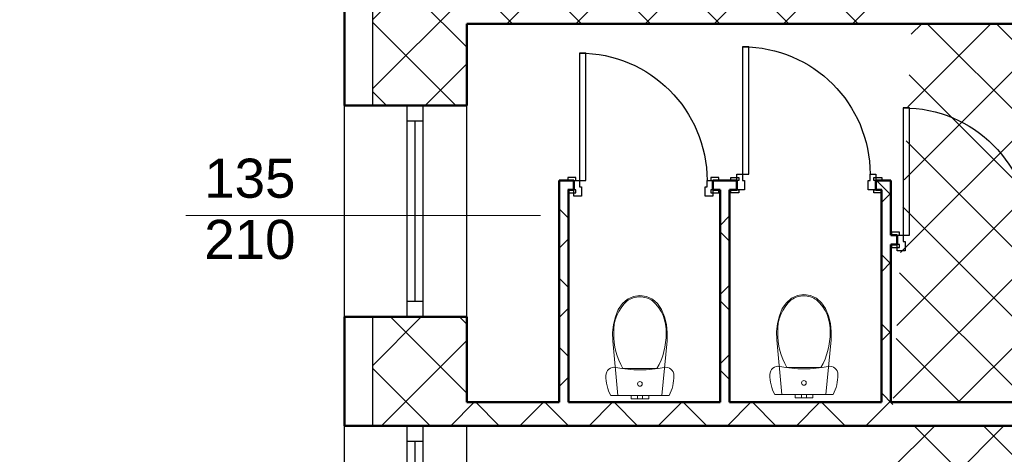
# Model space of a CAD drawing. Header units: millimetres. Extents: x -29624 to 9939, y -6894 to 6495.
# Tile 19 of 243: x -27355 to -26726, y 3612 to 3890. Entities that reach past the tile are written whole.
import ezdxf

# ---------------------------------------------------------------- set-up
doc = ezdxf.new("R2010")
doc.units = ezdxf.units.MM
doc.header["$MEASUREMENT"] = 0
for name, color, linetype in [('2D - Ogólne', 7, 'Continuous'), ('Drzwi Archicad', 7, 'Continuous'), ('Konstrukcja - Ściany zew', 7, 'Continuous'), ('Okna Archicada', 7, 'Continuous'), ('Opisy - Teksty', 7, 'Continuous')]:
    doc.layers.add(name, color=color, linetype=linetype)
for name, color, linetype, lineweight in [('A_sanitarka', 140, 'Continuous', 13), ('A_wymiary', 253, 'Continuous', 9), ('A_ściany istniejące hatch', 82, 'Continuous', 9)]:
    doc.layers.add(name, color=color, linetype=linetype, lineweight=lineweight)
doc.styles.get("Standard").update_dxf_attribs({"font": 'arial.ttf'})
doc.styles.add('STYL_AUTOMATYCZNY_1', font='arial.ttf')
doc.dimstyles.new('1do100', dxfattribs={"dimtxt": 20, "dimasz": 15, "dimexe": 15, "dimexo": 0.625, "dimgap": 6, "dimtad": 1, "dimtxsty": 'Standard', "dimblk": 'ARCHTICK', "dimcen": 2.5, "dimadec": 0, "dimazin": 0, "dimtfac": 1, "dimtmove": 0, "dimatfit": 3, "dimldrblk": 'OBLIQUE', "dimfxl": 15, "dimfxlon": 1, "dimarcsym": 0})

# ---------------------------------------------------------------- blocks, each defined once
blk = doc.blocks.new('Okno 27_2')
at = {"layer": 'Okna Archicada', "color": 7, "linetype": 'Continuous', "lineweight": 25}
for p, q in [((-675, 400), (675, 400)), ((-675, 0), (-575.0000000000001, 0)), ((-575.0000000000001, 0), (-575.0000000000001, -100)), ((-575.0000000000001, 0), (575.0000000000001, 0)), ((575.0000000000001, -100), (575.0000000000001, 0)), ((575.0000000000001, 0), (675, 0)), ((-575.0000000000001, -50), (575.0000000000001, -50)), ((-575.0000000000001, -100), (-675, -100)), ((575.0000000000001, -100), (-575.0000000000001, -100)), ((675, -100), (575.0000000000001, -100)), ((-675, -380), (675, -380))]:
    blk.add_line(p, q, dxfattribs=at)
at = {"layer": 'Okna Archicada', "color": 7, "linetype": 'Continuous', "lineweight": 50}
for p, q in [((-675, 400), (-675, 0)), ((675, 400), (675, 0)), ((-675, 0), (-675, -100)), ((-675, 0), (-675, -100)), ((675, 0), (675, -100)), ((675, 0), (675, -100)), ((-675, -100), (-675, -380)), ((675, -100), (675, -380))]:
    blk.add_line(p, q, dxfattribs=at)
blk = doc.blocks.new('Ściana_11_1', base_point=(-17472.26123587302, 24720))
at = {"layer": 'Konstrukcja - Ściany zew', "color": 7, "linetype": 'Continuous', "lineweight": 50}
for p, q in [((-18252.26123587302, 5148.019153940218), (-17852.26123587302, 5148.019153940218)), ((-17852.26123587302, 5148.019153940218), (-17752.26123587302, 5148.019153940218)), ((-17752.26123587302, 5148.019153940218), (-17472.26123587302, 5148.019153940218)), ((-18252.26123587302, 3798.019153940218), (-17852.26123587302, 3798.019153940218)), ((-17852.26123587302, 3798.019153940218), (-17752.26123587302, 3798.019153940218)), ((-17752.26123587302, 3798.019153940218), (-17472.26123587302, 3798.019153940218)), ((-18252.26123587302, 3102.197384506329), (-17852.26123587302, 3102.197384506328)), ((-17852.26123587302, 3102.197384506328), (-17752.26123587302, 3102.197384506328)), ((-17752.26123587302, 3102.197384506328), (-17472.26123587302, 3102.197384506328))]:
    blk.add_line(p, q, dxfattribs=at)
at = {"layer": 'Konstrukcja - Ściany zew', "color": 7, "linetype": 'Continuous', "lineweight": 50, "flags": 128}
for points in [[(-18252.26123587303, 6798.01915394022), (-18252.26123587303, 5148.019153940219)], [(-17472.26123587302, 5148.019153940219), (-17472.26123587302, 5670.000000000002)], [(-18252.26123587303, 3798.019153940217), (-18252.26123587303, 3102.197384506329)], [(-17472.26123587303, 3252.197384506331), (-17472.26123587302, 3798.019153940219)]]:
    blk.add_lwpolyline(points, dxfattribs=at)
at = {"layer": 'Okna Archicada', "color": 21, "linetype": 'Continuous', "lineweight": 13, "true_color": 0xff9955, "zscale": 1000, "rotation": 89.99999999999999}
for p in [(-17852.26123587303, 4473.019153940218), (-17852.26123587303, 2427.197384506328)]:
    blk.add_blockref('Okno 27_2', p, dxfattribs=at)
blk = doc.blocks.new('Ściana_25_1', base_point=(-11072.26123587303, 3102.197384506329))
at = {"layer": 'Konstrukcja - Ściany zew', "color": 7, "linetype": 'Continuous', "lineweight": 50, "flags": 128}
for points in [[(-16882.26123587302, 3252.197384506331), (-17472.26123587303, 3252.197384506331)], [(-15852.26123587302, 3252.197384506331), (-16822.26123587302, 3252.197384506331)], [(-14822.26123587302, 3252.19738450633), (-15792.26123587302, 3252.197384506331)], [(-13082.26123587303, 3252.19738450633), (-14762.26123587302, 3252.19738450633)], [(-11552.26123587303, 3252.197384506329), (-13022.26123587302, 3252.19738450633)], [(-17472.26123587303, 3102.197384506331), (-13082.26123587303, 3102.19738450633)], [(-13022.26123587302, 3102.19738450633), (-11552.26123587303, 3102.197384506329)]]:
    blk.add_lwpolyline(points, dxfattribs=at)
blk = doc.blocks.new('Ściana_26_1', base_point=(-11072.26123587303, 5669.999999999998))
at = {"layer": 'Konstrukcja - Ściany zew', "color": 7, "linetype": 'Continuous', "lineweight": 50, "flags": 128}
for points in [[(-11552.26123587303, 6099.999999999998), (-17472.26123587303, 6100)], [(-17472.26123587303, 5670), (-11552.26123587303, 5669.999999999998)]]:
    blk.add_lwpolyline(points, dxfattribs=at)
blk = doc.blocks.new('Ściana_114_1', base_point=(-16882.26123587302, 4609.174191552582))
at = {"layer": 'Konstrukcja - Ściany zew', "color": 7, "linetype": 'Continuous', "lineweight": 50, "flags": 128}
for points in [[(-16882.26123587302, 4669.174191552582), (-16822.26123587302, 4669.174191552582)], [(-16882.26123587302, 4669.174191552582), (-16882.26123587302, 3252.197384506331)], [(-16822.26123587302, 3252.197384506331), (-16822.26123587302, 4609.174191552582)]]:
    blk.add_lwpolyline(points, dxfattribs=at)
blk = doc.blocks.new('Ściana_115_1', base_point=(-14822.26123587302, 4669.174191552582))
at = {"layer": 'Konstrukcja - Ściany zew', "color": 7, "linetype": 'Continuous', "lineweight": 50, "flags": 128}
for points in [[(-14762.26123587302, 4669.174191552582), (-14822.26123587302, 4669.174191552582)], [(-14762.26123587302, 4319.174191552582), (-14762.26123587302, 4669.174191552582)], [(-14822.26123587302, 4609.174191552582), (-14822.26123587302, 3252.19738450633)], [(-14762.26123587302, 3252.19738450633), (-14762.26123587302, 4259.174191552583)]]:
    blk.add_lwpolyline(points, dxfattribs=at)
blk = doc.blocks.new('Drzwi metalowe 27_22')
at = {"layer": 'Drzwi Archicad', "color": 7, "linetype": 'Continuous', "lineweight": 25}
for p, q in [((366.9999999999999, 0), (366.9999999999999, 814)), ((366.9999999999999, 814), (406.9999999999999, 814)), ((406.9999999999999, 814), (406.9999999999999, 0)), ((-482, 0), (-482, 19)), ((-482, 19), (-432, 19)), ((-432, 0), (-482, 0)), ((-407, 0), (-445, 0)), ((-445, 0), (-445, -100)), ((-432, 19), (-432, 0)), ((-407, -40), (-407, 0)), ((406.9999999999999, 0), (366.9999999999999, 0)), ((445, 0), (407, 0)), ((407, 0), (407, -40)), ((432, 19), (482, 19)), ((432, 0), (432, 19)), ((482, 0), (432, 0)), ((445, -100), (445, 0)), ((482, 19), (482, 0)), ((-482, -79), (-482, -60)), ((-482, -60), (-432, -60)), ((-432, -60), (-432, -79)), ((-395, -40), (-407, -40)), ((-395, -100), (-395, -40)), ((407, -40), (395, -40)), ((395, -40), (395, -100)), ((432, -60), (482, -60)), ((432, -79), (432, -60)), ((482, -60), (482, -79)), ((-432, -79), (-482, -79)), ((-445, -100), (-395, -100)), ((395, -100), (445, -100)), ((482, -79), (432, -79))]:
    blk.add_line(p, q, dxfattribs=at)
at = {"layer": 'Drzwi Archicad', "color": 7, "linetype": 'Continuous', "lineweight": 50}
for p, q in [((-445, 0), (-482, 0)), ((-445, 0), (-482, 0)), ((-445, 0), (-445, -60)), ((-445, 0), (-445, -60)), ((445, 0), (445, -60)), ((445, 0), (445, -60)), ((445, 0), (482, 0)), ((445, 0), (482, 0)), ((-445, -60), (-482, -60)), ((-445, -60), (-482, -60)), ((445, -60), (482, -60)), ((445, -60), (482, -60))]:
    blk.add_line(p, q, dxfattribs=at)
at = {"layer": 'Drzwi Archicad', "color": 7, "linetype": 'Continuous', "lineweight": 25}
blk.add_arc((406.9999999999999, 0), 814, 90, 180, dxfattribs=at)
blk = doc.blocks.new('Ściana_116_1', base_point=(-13082.26123587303, 4319.174191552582))
at = {"layer": 'Konstrukcja - Ściany zew', "color": 7, "linetype": 'Continuous', "lineweight": 50}
for p, q in [((-14720.54434790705, 4319.174191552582), (-14757.54434790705, 4319.174191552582)), ((-14720.54434790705, 4319.174191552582), (-14720.54434790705, 4259.174191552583)), ((-13830.54434790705, 4319.174191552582), (-13793.54434790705, 4319.174191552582)), ((-13830.54434790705, 4319.174191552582), (-13830.54434790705, 4259.174191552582)), ((-14720.54434790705, 4259.174191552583), (-14757.54434790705, 4259.174191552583)), ((-13830.54434790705, 4259.174191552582), (-13793.54434790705, 4259.174191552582))]:
    blk.add_line(p, q, dxfattribs=at)
at = {"layer": 'Konstrukcja - Ściany zew', "color": 7, "linetype": 'Continuous', "lineweight": 50, "flags": 128}
for points in [[(-14720.54435939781, 4319.174191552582), (-14762.26123587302, 4319.174191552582)], [(-13082.26123587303, 4319.174191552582), (-13830.54434688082, 4319.174191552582)], [(-14762.26123587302, 4259.174191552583), (-14720.54434509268, 4259.174191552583)], [(-13830.54433794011, 4259.174191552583), (-13082.26123587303, 4259.174191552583)]]:
    blk.add_lwpolyline(points, dxfattribs=at)
at = {"layer": 'Drzwi Archicad', "color": 21, "linetype": 'Continuous', "lineweight": 13, "true_color": 0xff9955, "xscale": -1, "zscale": 1000}
blk.add_blockref('Drzwi metalowe 27_22', (-14275.54434790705, 4319.174191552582), dxfattribs=at)
blk = doc.blocks.new('Ściana_117_1', base_point=(-15852.26123587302, 4609.174191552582))
at = {"layer": 'Konstrukcja - Ściany zew', "color": 7, "linetype": 'Continuous', "lineweight": 50, "flags": 128}
for points in [[(-15852.26123587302, 4609.174191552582), (-15852.26123587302, 3252.197384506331)], [(-15792.26123587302, 3252.197384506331), (-15792.26123587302, 4609.174191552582)]]:
    blk.add_lwpolyline(points, dxfattribs=at)
blk = doc.blocks.new('Drzwi metalowe 27_23')
at = {"layer": 'Drzwi Archicad', "color": 7, "linetype": 'Continuous', "lineweight": 25}
for p, q in [((366.9999999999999, 0), (366.9999999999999, 814)), ((366.9999999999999, 814), (406.9999999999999, 814)), ((406.9999999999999, 814), (406.9999999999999, 0)), ((-407, 0), (-445, 0)), ((-445, 0), (-445, -100)), ((-407, -40), (-407, 0)), ((406.9999999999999, 0), (366.9999999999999, 0)), ((445, 0), (407, 0)), ((407, 0), (407, -40)), ((445, -100), (445, 0)), ((-432, -21), (-482, -21)), ((-482, -21), (-482, -40.00000000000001)), ((-482, -40.00000000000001), (-432, -40.00000000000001)), ((-432, -40.00000000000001), (-432, -21)), ((-395, -40), (-407, -40)), ((-395, -100), (-395, -40)), ((407, -40), (395, -40)), ((395, -40), (395, -100)), ((482, -21), (432, -21)), ((432, -21), (432, -40.00000000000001)), ((432, -40.00000000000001), (482, -40.00000000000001)), ((482, -40.00000000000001), (482, -21)), ((-432, -100), (-482, -100)), ((-482, -100), (-482, -119)), ((-482, -119), (-432, -119)), ((-445, -100), (-395, -100)), ((-432, -119), (-432, -100)), ((395, -100), (445, -100)), ((482, -100), (432, -100)), ((432, -100), (432, -119)), ((432, -119), (482, -119)), ((482, -119), (482, -100))]:
    blk.add_line(p, q, dxfattribs=at)
at = {"layer": 'Drzwi Archicad', "color": 7, "linetype": 'Continuous', "lineweight": 50}
for p, q in [((-445, -40.00000000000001), (-482, -40.00000000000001)), ((-445, -40.00000000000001), (-482, -40.00000000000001)), ((-445, -100), (-445, -40.00000000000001)), ((-445, -100), (-445, -40.00000000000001)), ((445, -100), (445, -40.00000000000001)), ((445, -100), (445, -40.00000000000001)), ((445, -40.00000000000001), (482, -40.00000000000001)), ((445, -40.00000000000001), (482, -40.00000000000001)), ((-445, -100), (-482, -100)), ((-445, -100), (-482, -100)), ((445, -100), (482, -100)), ((445, -100), (482, -100))]:
    blk.add_line(p, q, dxfattribs=at)
at = {"layer": 'Drzwi Archicad', "color": 7, "linetype": 'Continuous', "lineweight": 25}
blk.add_arc((406.9999999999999, 0), 814, 90, 180, dxfattribs=at)
blk = doc.blocks.new('Ściana_118_1', base_point=(-16882.26123587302, 4609.174191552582))
at = {"layer": 'Konstrukcja - Ściany zew', "color": 7, "linetype": 'Continuous', "lineweight": 50}
for p, q in [((-16788.62343271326, 4669.174191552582), (-16825.62343271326, 4669.174191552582)), ((-16788.62343271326, 4669.174191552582), (-16788.62343271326, 4609.174191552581)), ((-15898.62343271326, 4669.174191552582), (-15861.62343271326, 4669.174191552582)), ((-15898.62343271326, 4669.174191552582), (-15898.62343271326, 4609.174191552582)), ((-15746.80915690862, 4669.174191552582), (-15783.80915690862, 4669.174191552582)), ((-15746.80915690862, 4609.174191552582), (-15746.80915690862, 4669.174191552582)), ((-14856.80915690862, 4669.174191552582), (-14819.80915690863, 4669.174191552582)), ((-14856.80915690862, 4609.174191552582), (-14856.80915690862, 4669.174191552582)), ((-16788.62343271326, 4609.174191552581), (-16825.62343271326, 4609.174191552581)), ((-15898.62343271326, 4609.174191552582), (-15861.62343271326, 4609.174191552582)), ((-15746.80915690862, 4609.174191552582), (-15783.80915690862, 4609.174191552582)), ((-14856.80915690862, 4609.174191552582), (-14819.80915690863, 4609.174191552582))]:
    blk.add_line(p, q, dxfattribs=at)
at = {"layer": 'Konstrukcja - Ściany zew', "color": 7, "linetype": 'Continuous', "lineweight": 50, "flags": 128}
for points in [[(-16788.62342950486, 4669.174191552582), (-16822.26123587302, 4669.174191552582)], [(-15746.80914434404, 4669.174191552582), (-15898.62342235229, 4669.174191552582)], [(-14822.26123587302, 4669.174191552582), (-14856.8091678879, 4669.174191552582)], [(-16822.26123587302, 4609.174191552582), (-16788.62344172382, 4609.174191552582)], [(-15898.62344172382, 4609.174191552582), (-15852.26123587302, 4609.174191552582)], [(-15792.26123587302, 4609.174191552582), (-15746.8091640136, 4609.174191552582)], [(-14856.8091640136, 4609.174191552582), (-14822.26123587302, 4609.174191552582)]]:
    blk.add_lwpolyline(points, dxfattribs=at)
at = {"layer": 'Drzwi Archicad', "color": 21, "linetype": 'Continuous', "lineweight": 13, "true_color": 0xff9955, "xscale": -1, "zscale": 1000}
for name, p in [('Drzwi metalowe 27_22', (-16343.62343271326, 4669.174191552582)), ('Drzwi metalowe 27_23', (-15301.80915690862, 4709.174191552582))]:
    blk.add_blockref(name, p, dxfattribs=at)
blk = doc.blocks.new('_ArchTick')
at = {"color": 0, "linetype": 'ByBlock', "const_width": 0.15}
blk.add_lwpolyline([(-0.5, -0.5), (0.5, 0.5)], dxfattribs=at)
blk = doc.blocks.new('*D1294')
at = {"layer": 'A_wymiary', "color": 0, "lineweight": -2, "transparency": 16777216}
for p, q in [((-27531.48218655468, 5870.323442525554), (-27561.48218655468, 5870.323442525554)), ((-27546.48218655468, 5870.323442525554), (-27546.48218655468, 2502.323442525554)), ((-27531.48218655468, 2502.323442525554), (-27561.48218655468, 2502.323442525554))]:
    blk.add_line(p, q, dxfattribs=at)
at = {"layer": 'Defpoints', "color": 0, "transparency": 16777216}
for p in [(-27147.05965633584, 5870.323442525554), (-27546.48218655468, 2502.323442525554), (-27087.05965633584, 2502.323442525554)]:
    blk.add_point(p, dxfattribs=at)
at = {"layer": 'A_wymiary', "color": 0, "lineweight": -2, "transparency": 16777216, "xscale": 15, "yscale": 15, "zscale": 15}
for p, rotation in [((-27546.48218655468, 5870.323442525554), 90), ((-27546.48218655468, 2502.323442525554), 270)]:
    blk.add_blockref('_ArchTick', p, dxfattribs=dict(at, rotation=rotation))
at = {"layer": 'A_wymiary', "color": 0, "transparency": 16777216, "insert": (-27562.70046759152, 4186.312638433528), "char_height": 20, "attachment_point": 5, "rotation": 90}
blk.add_mtext('{\\fArial|b0|i0|c238|p34;3368}', dxfattribs=at)
blk = doc.blocks.new('_Oblique')
at = {"color": 0, "linetype": 'ByBlock', "lineweight": -2}
blk.add_line((-0.5, -0.5), (0.5, 0.5), dxfattribs=at)
blk = doc.blocks.new('WC 27')
for p, q in [((-57.00000000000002, 19.99999999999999), (-40.30508652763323, 19.99999999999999)), ((-57.00000000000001, -1.396097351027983e-14), (-57.00000000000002, 19.99999999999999)), ((-40.30508652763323, 19.99999999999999), (-16, 19.99999999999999)), ((-16.00000000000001, 20), (-11.31370849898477, 20)), ((-16, -3.918869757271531e-15), (-16.00000000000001, 20)), ((-11.31370849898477, 20), (-5.204170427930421e-15, 20)), ((-5.204170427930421e-15, 20), (11.31370849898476, 20)), ((0, -9.797174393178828e-16), (11.31370849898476, 2.078294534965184e-15)), ((11.31370849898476, 20), (16, 20)), ((11.31370849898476, 2.078294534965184e-15), (16, 3.918869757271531e-15)), ((16, 3.918869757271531e-15), (16, 20)), ((16, 20), (40.30508652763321, 20.00000000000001)), ((16, 8.344386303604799e-16), (40.30508652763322, 7.403924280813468e-15)), ((40.30508652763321, 20.00000000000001), (57.00000000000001, 20.00000000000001)), ((40.30508652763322, 7.403924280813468e-15), (57.00000000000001, 1.396097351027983e-14)), ((57.00000000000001, 1.396097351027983e-14), (57.00000000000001, 20.00000000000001)), ((-57.00000000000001, -1.396097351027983e-14), (-40.30508652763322, -1.233987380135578e-14)), ((-40.30508652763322, -1.233987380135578e-14), (-16, -7.003300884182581e-15)), ((-16, -3.918869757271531e-15), (-11.31370849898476, -3.463824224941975e-15)), ((-11.31370849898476, -3.463824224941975e-15), (0, -9.797174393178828e-16)), ((0, -173.043128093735), (-108.9414490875, -173.043128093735)), ((108.94192722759, -173.0439845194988), (0, -173.043128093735))]:
    blk.add_line(p, q)
at = {"flags": 128}
for points in [[(-186.7682631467, 0), (-193.8693581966, -15.0746413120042), (-200.0738475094, -30.5397014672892), (-205.3603698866, -46.34193640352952), (-209.7107245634, -62.42694121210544), (-213.1099338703, -78.73933744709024), (-215.5462948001, -95.22296378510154), (-217.0114192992, -111.8210693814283), (-217.5002631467, -128.4765092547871), (-216.2173727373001, -140.0108815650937), (-212.4322594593, -150.9820926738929), (-206.3296959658, -160.8545761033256), (-198.2075826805, -169.1464004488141), (-188.4624056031, -175.4527951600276), (-177.5698815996, -179.4659096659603), (-166.0617359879, -180.989841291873), (-154.4997460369, -179.9501983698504), (-116.2154201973, -173.1684674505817), (-77.63938685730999, -168.3121815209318), (-38.86847430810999, -165.3935301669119), (0, -164.4198393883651), (38.86847430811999, -165.3935301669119), (77.63938685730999, -168.3121815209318), (116.2154201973, -173.1684674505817), (154.4997460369, -179.9501983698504), (166.0617359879, -180.989841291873), (177.5698815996, -179.4659096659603), (188.4624056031, -175.4527951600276), (198.2075826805, -169.1464004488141), (206.3296959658, -160.8545761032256), (212.4322594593, -150.9820926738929), (216.2173727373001, -140.0108815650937), (217.5002631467, -128.4765092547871), (217.0114192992, -111.8210693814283), (215.5462948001, -95.22296378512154), (213.1099338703, -78.73933744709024), (209.7107245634, -62.42694121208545), (205.3603698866, -46.34193640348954), (200.0738475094, -30.53970146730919), (193.8693581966, -15.0746413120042), (186.7682631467, 0)], [(-169.4236422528, -453.4253930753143), (-157.0185212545, -503.1720699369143), (-137.9976229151, -550.1101050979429), (-112.3998459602, -587.3056767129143), (-79.35704269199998, -615.8237892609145), (-41.04853310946, -633.7835462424), (0, -640.0005631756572), (41.04853310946, -633.7835462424), (79.35704269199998, -615.8237892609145), (112.3998459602, -587.3056767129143), (137.9976229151, -550.1101050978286), (157.0185212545, -503.1720699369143), (169.4236422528, -453.4253930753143), (174.911377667, -402.0795756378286), (173.3483030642, -350.3829989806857), (140.9747959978, 0), (-140.9747959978, 0), (-173.3483030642, -350.3829989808), (-174.911377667, -402.0795756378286)]]:
    blk.add_lwpolyline(points, close=True, dxfattribs=at)
blk.add_ellipse((0, -74.97928748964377), major_axis=(15.00000000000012, 0), ratio=0.9997238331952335)
for centre, major_axis, ratio, start_param, end_param in [((258.0954531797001, -387.9368792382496), (2.605531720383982e-14, 425.5156216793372), 0.999376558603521, 1.04139159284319, 1.594412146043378), ((-258.0954531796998, -387.9368792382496), (2.605531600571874e-14, 425.515602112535), 0.999376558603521, 4.688770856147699, 5.241791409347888), ((89.46048916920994, -412.3034721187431), (1.574013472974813e-14, 257.0559077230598), 0.999376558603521, 1.515065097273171, 2.415653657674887), ((-89.46048916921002, -412.3034721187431), (1.574012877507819e-14, 257.0558104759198), 0.999376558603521, 3.867527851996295, 4.76811641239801), ((0.8128152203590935, -492.7552085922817), (8.48730025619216e-15, 138.6081319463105), 0.9993765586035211, 2.509088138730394, 3.135731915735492), ((-0.8118348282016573, -492.7582364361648), (8.487114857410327e-15, 138.6051041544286), 0.9993765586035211, 3.147453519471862, 3.774097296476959)]:
    blk.add_ellipse(centre, major_axis=major_axis, ratio=ratio, start_param=start_param, end_param=end_param)

msp = doc.modelspace()

# ---------------------------------------------------------------- hatches: boundary and pattern name
at = {"layer": 'A_ściany istniejące hatch'}
h = msp.add_hatch(dxfattribs=at)
h.set_pattern_fill('NET', color=256, scale=250, angle=45)
h.set_pattern_definition([(45, (7385.571392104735, 0), (-22.09708691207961, 22.09708691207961), []), (135, (7385.571392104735, 0), (-22.09708691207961, -22.09708691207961), [])])
h.paths.add_polyline_path([(-24601.05965633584, 5156.323444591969), (-24559.05965633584, 5156.323441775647), (-24559.05965633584, 4894.323442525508), (-24349.05965633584, 4894.323442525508), (-24349.05965633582, 4852.323442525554), (-24601.05965633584, 4852.323442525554)], flags=16)
h.paths.add_polyline_path([(-24007.05800551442, 4880.323442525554), (-24007.05800551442, 4820.323442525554), (-24127.05965633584, 4820.323442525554), (-24127.05965633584, 4660.323442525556), (-24187.05965633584, 4660.323442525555), (-24187.05965633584, 4852.323442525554), (-24229.05965633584, 4852.323442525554), (-24229.05965633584, 4894.323442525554), (-24225.05965633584, 4894.323442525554), (-24225.05965633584, 5553.323442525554), (-24559.05965633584, 5553.323442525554), (-24559.05965633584, 5507.323442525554), (-24601.05965633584, 5507.323442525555), (-24601.05965633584, 5597.323442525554), (-24143.05965633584, 5597.323442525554), (-24143.05965931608, 5553.323442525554), (-24181.05965633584, 5553.323442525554), (-24181.05965633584, 4880.323442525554)], flags=17)
h.paths.add_polyline_path([(-23403.05965633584, 4880.323442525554), (-23261.05965633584, 4880.323442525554), (-23261.05965633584, 4942.323442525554), (-23217.05965633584, 4942.323442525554), (-23217.05965633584, 4657.323445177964), (-23277.05965633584, 4657.323445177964), (-23277.05965633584, 4820.323442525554), (-23403.05965633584, 4820.323442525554)], flags=17)
h.paths.add_polyline_path([(-23360.05965633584, 4000.323442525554), (-23277.05965633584, 4000.323442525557), (-23277.05965633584, 4115.323445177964), (-23217.05965633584, 4115.323445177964), (-23217.05965633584, 3942.323442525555), (-23277.05965633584, 3942.323442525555), (-23277.05965633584, 3975.323442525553), (-23360.05965633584, 3975.323442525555)], flags=17)
h.paths.add_polyline_path([(-23717.05965633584, 4570.323442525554), (-23687.05965633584, 4570.323442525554), (-23687.05965633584, 4540.323442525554), (-23717.05965633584, 4540.323442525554)], flags=17)
h.paths.add_polyline_path([(-23717.05965633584, 4276.323442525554), (-23687.05965633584, 4276.323442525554), (-23687.05965633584, 4306.323442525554), (-23717.05965633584, 4306.323442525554)], flags=17)
h.paths.add_polyline_path([(-24205.05965633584, 2730.323442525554), (-24145.05965633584, 2730.323442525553), (-24145.05965633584, 2570.323442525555), (-23907.05965633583, 2570.323442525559), (-23907.05965633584, 2750.323442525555), (-23847.05965633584, 2750.323442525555), (-23847.05965633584, 2570.323442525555), (-23277.05965633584, 2570.323442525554), (-23277.05965633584, 2720.323442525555), (-23217.05965633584, 2720.323442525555), (-23217.05965633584, 2510.323442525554), (-24205.05965633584, 2510.323442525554)])
h.paths.add_polyline_path([(-26687.05965227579, 5880.323442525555), (-26474.05965633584, 5880.32344487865), (-26474.05966137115, 5974.357659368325), (-26449.05965901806, 5974.35765319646), (-26449.05965901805, 5855.323442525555), (-26687.05965227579, 5855.323442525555)], flags=17)
h.paths.add_polyline_path([(-26054.05965633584, 5854.668952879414), (-26019.05965633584, 5854.668952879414), (-26019.05965633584, 5974.35765319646), (-26054.05965633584, 5974.35765319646)], flags=17)
h.paths.add_polyline_path([(-25764.05965630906, 4030.323442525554), (-25694.05966801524, 4030.323442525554), (-25694.05966801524, 3970.323442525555), (-25764.05965630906, 3970.323442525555)], flags=17)
h.paths.add_polyline_path([(-25354.05965630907, 4030.323442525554), (-25284.05965630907, 4030.323442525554), (-25284.05965630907, 3970.323442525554), (-25354.05965630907, 3970.323442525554)], flags=17)
h.paths.add_polyline_path([(-24913.05965630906, 4030.323442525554), (-24845.05966801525, 4030.323442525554), (-24845.05966801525, 3970.323442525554), (-24913.05965630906, 3970.323442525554)], flags=17)
h.paths.add_polyline_path([(-24710.05965630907, 4030.323442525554), (-24629.05966801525, 4030.323442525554), (-24629.05966801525, 3970.323442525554), (-24710.05965630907, 3970.323442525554)], flags=17)
h.paths.add_polyline_path([(-24127.05965633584, 4530.323438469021), (-24187.05965633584, 4530.323438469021), (-24187.05965633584, 4454.323442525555), (-24127.05965633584, 4454.323442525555)], flags=17)
h.paths.add_polyline_path([(-24559.05965633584, 5377.323440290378), (-24601.05965633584, 5377.323440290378), (-24601.05965633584, 5286.323444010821), (-24559.05965633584, 5286.323444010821)], flags=16)
h.paths.add_polyline_path([(-24013.05965633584, 5597.323442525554), (-23879.05965633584, 5597.323442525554), (-23879.05965633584, 5553.323442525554), (-24013.05965633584, 5553.323442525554)], flags=17)
h.paths.add_polyline_path([(-23261.05965633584, 5277.323444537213), (-23217.05965633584, 5277.323444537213), (-23217.05965633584, 5352.323442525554), (-23261.05965633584, 5352.323442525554)], flags=17)
h.paths.add_polyline_path([(-23261.05965633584, 5072.323442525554), (-23217.05965633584, 5072.323442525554), (-23217.05965633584, 5147.323442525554), (-23261.05965633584, 5147.323442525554)], flags=17)
h.paths.add_polyline_path([(-23277.05965633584, 4451.32344741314), (-23217.05965633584, 4451.32344741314), (-23217.05965633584, 4527.323445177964), (-23277.05965633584, 4527.323445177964)], flags=17)
h.paths.add_polyline_path([(-23277.05965633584, 4245.32344741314), (-23217.05965633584, 4245.32344741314), (-23217.05965633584, 4321.323445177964), (-23277.05965633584, 4321.323445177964)], flags=17)
h.paths.add_polyline_path([(-23277.05965633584, 3737.323444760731), (-23217.05965633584, 3737.323444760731), (-23217.05965633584, 3812.323442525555), (-23277.05965633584, 3812.323442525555)], flags=17)
h.paths.add_polyline_path([(-23277.05965633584, 3532.323444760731), (-23217.05965633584, 3532.323444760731), (-23217.05965633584, 3607.323442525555), (-23277.05965633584, 3607.323442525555)], flags=17)
h.paths.add_polyline_path([(-23277.05965633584, 3060.32344476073), (-23217.05965633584, 3060.32344476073), (-23217.05965633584, 3130.323442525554), (-23277.05965633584, 3130.323442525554)], flags=17)
h.paths.add_polyline_path([(-23217.05965633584, 2855.323442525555), (-23277.05965633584, 2855.323442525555), (-23277.05965633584, 2925.323442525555), (-23217.05965633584, 2925.323442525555)], flags=17)
h.paths.add_polyline_path([(-24502.05965659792, 2970.323442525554), (-24432.05965633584, 2970.323442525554), (-24432.05965633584, 2910.323442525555), (-24502.05965659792, 2910.323442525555)], flags=17)
h.paths.add_polyline_path([(-24707.05965633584, 2910.323442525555), (-24637.05965633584, 2910.323442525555), (-24637.05965633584, 2970.323442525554), (-24707.05965633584, 2970.323442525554)], flags=17)
h.paths.add_polyline_path([(-24912.05965659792, 2970.323442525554), (-24842.05965633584, 2970.323442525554), (-24842.05965633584, 2910.323442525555), (-24912.05965659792, 2910.323442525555)], flags=17)
h.paths.add_polyline_path([(-25169.05965633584, 2910.323442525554), (-25047.05966804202, 2910.323442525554), (-25047.05966804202, 2970.323442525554), (-25169.05965633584, 2970.323442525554)], flags=17)
h.paths.add_polyline_path([(-25374.05965659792, 2970.323442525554), (-25304.05965633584, 2970.323442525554), (-25304.05965633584, 2910.323442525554), (-25374.05965659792, 2910.323442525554)], flags=17)
h.paths.add_polyline_path([(-25579.05965633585, 2910.323442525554), (-25509.05965633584, 2910.323442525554), (-25509.05965633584, 2970.323442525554), (-25579.05965633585, 2970.323442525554)], flags=17)
h.paths.add_polyline_path([(-25784.05965659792, 2970.323442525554), (-25714.05965633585, 2970.323442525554), (-25714.05965633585, 2910.323442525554), (-25784.05965659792, 2910.323442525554)], flags=17)
h.paths.add_polyline_path([(-23895.05965633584, 2970.323442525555), (-23981.55965633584, 2970.323442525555), (-23981.54424533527, 2910.323442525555), (-23907.05965633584, 2910.323442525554), (-23907.05965633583, 2860.323442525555), (-23847.05965633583, 2860.323442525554), (-23847.05965633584, 3103.823442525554), (-23895.05965633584, 3103.823442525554)], flags=17)
h.paths.add_polyline_path([(-24091.55965633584, 2970.323442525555), (-24091.54424533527, 2910.323442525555), (-24145.05965633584, 2910.323442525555), (-24145.05965633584, 2870.323442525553), (-24205.05965633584, 2870.323442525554), (-24205.05965633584, 2910.323442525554), (-24297.05965633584, 2910.323442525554), (-24297.05965633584, 2970.323442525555)], flags=17)
h.paths.add_polyline_path([(-26079.05965633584, 2864.323442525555), (-26019.05965633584, 2864.323442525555), (-26019.05965633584, 2910.323442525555), (-25919.05965633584, 2910.323442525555), (-25919.05966804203, 2970.323442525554), (-26079.05965633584, 2970.323442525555)], flags=17)
h.paths.add_polyline_path([(-24289.05965630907, 4030.323442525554), (-24187.05965633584, 4030.323442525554), (-24187.05965633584, 4324.323442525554), (-24127.05965633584, 4324.32343846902), (-24127.05965633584, 4000.323442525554), (-24110.05965633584, 4000.323442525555), (-24110.05965633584, 3975.323442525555), (-24127.05965633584, 3975.323442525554), (-24127.05965633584, 3620.323442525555), (-24100.05965633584, 3620.323442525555), (-24100.05965633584, 3540.323442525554), (-24127.05965633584, 3540.323442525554), (-24127.05965633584, 3320.323442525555), (-24302.55965633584, 3320.323442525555), (-24302.55965633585, 3368.323442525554), (-24167.05965633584, 3368.323442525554), (-24167.05965633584, 3970.323442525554), (-24289.05965657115, 3970.323442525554)], flags=17)
h.paths.add_polyline_path([(-24494.05965630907, 4030.323442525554), (-24424.05965630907, 4030.323442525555), (-24424.05965630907, 3970.323442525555), (-24457.05965633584, 3970.323442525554), (-24457.05965633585, 3804.323442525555), (-24489.05965633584, 3804.323445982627), (-24489.05965633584, 3970.323442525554), (-24494.05965630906, 3970.323442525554)], flags=17)
h.paths.add_polyline_path([(-24736.05965633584, 3368.323442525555), (-24489.05965633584, 3368.323442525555), (-24489.05965633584, 3518.323447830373), (-24457.05965633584, 3518.3234443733), (-24457.05965633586, 3368.323442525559), (-24412.55965633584, 3368.323442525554), (-24412.55965633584, 3320.323442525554), (-24736.05965633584, 3320.323442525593)], flags=17)
h.paths.add_polyline_path([(-25725.05965633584, 3368.323442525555), (-25725.05965633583, 3320.323442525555), (-25485.05965633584, 3320.323442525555), (-25485.05965633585, 3368.323442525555), (-25489.05965630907, 3368.323442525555), (-25489.05965630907, 3460.323442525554), (-25517.05965630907, 3460.323442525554), (-25517.05965630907, 3368.323442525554)], flags=17)
h.paths.add_polyline_path([(-26079.05965633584, 4061.323442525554), (-26019.05965633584, 4061.323442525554), (-26019.05965633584, 4030.323442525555), (-25899.05965630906, 4030.323442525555), (-25899.05966801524, 3970.323442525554), (-26039.05965633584, 3970.323442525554), (-26039.05965633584, 3368.323442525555), (-25835.05965633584, 3368.323442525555), (-25835.05965633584, 3320.323442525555), (-26079.05965633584, 3320.323442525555)], flags=17)
h.paths.add_polyline_path([(-26019.05965633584, 4357.738516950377), (-26079.05965633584, 4357.738516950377), (-26079.05965633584, 4201.323453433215), (-26019.05965633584, 4201.323453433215)], flags=17)
h.paths.add_polyline_path([(-26019.05965633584, 4572.297004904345), (-26079.05965633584, 4572.297004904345), (-26079.05965633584, 4492.738518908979), (-26019.05965633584, 4492.738518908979)], flags=17)
h.paths.add_polyline_path([(-26019.05965633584, 4787.323442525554), (-26079.05965633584, 4787.323442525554), (-26079.05965633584, 4707.297013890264), (-26019.05965633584, 4707.297013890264)], flags=17)
h.paths.add_polyline_path([(-26019.05965633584, 5107.323442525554), (-26079.05965633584, 5107.323442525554), (-26079.05965633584, 4922.323442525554), (-26019.05965633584, 4922.323442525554)], flags=17)
h.paths.add_polyline_path([(-26019.05965633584, 5312.323442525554), (-26079.05965633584, 5312.323442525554), (-26079.05965633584, 5242.323455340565), (-26019.05965633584, 5242.323455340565)], flags=17)
h.paths.add_polyline_path([(-26019.05965633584, 5527.323442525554), (-26079.05965633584, 5527.323442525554), (-26079.05965633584, 5447.323442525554), (-26019.05965633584, 5447.323442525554)], flags=17)
h.paths.add_polyline_path([(-27069.05965633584, 5252.439788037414), (-27129.05965633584, 5252.439788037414), (-27129.05965633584, 5322.419772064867), (-27069.05965633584, 5322.419772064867), (-27069.05965633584, 5324.323442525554), (-26609.05965633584, 5324.323442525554), (-26609.05965633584, 5314.323442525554), (-26640.15965633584, 5314.323442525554), (-26640.15965633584, 5238.323442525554), (-26655.15965633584, 5238.323442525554), (-26655.15965633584, 5314.323442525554), (-26911.05965633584, 5314.323442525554), (-26911.05965633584, 5299.320287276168), (-26918.05965633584, 5299.320287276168), (-26918.05965633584, 5314.323442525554), (-27069.05965633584, 5314.323442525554)])
h.paths.add_polyline_path([(-27069.05965633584, 5197.323442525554), (-27069.05965633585, 5204.323442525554), (-26918.05965633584, 5204.323442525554), (-26918.05965633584, 5209.320288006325), (-26911.05965633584, 5209.320288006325), (-26911.05965633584, 5186.842374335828), (-26918.05965633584, 5186.842373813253), (-26918.05965633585, 5197.323442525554)], flags=17)
h.paths.add_polyline_path([(-27129.05965633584, 5117.439788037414), (-27069.05965633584, 5117.439788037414), (-27069.05965633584, 5087.323442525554), (-26918.05965633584, 5087.323442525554), (-26918.05965633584, 5096.842374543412), (-26911.05965633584, 5096.842374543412), (-26911.05965633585, 5087.323442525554), (-26655.15965633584, 5087.323442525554), (-26655.15965633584, 5143.323442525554), (-26640.15965633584, 5143.323442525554), (-26640.15965633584, 5087.323442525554), (-26612.05965609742, 5087.323442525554), (-26612.05965633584, 5072.323442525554), (-27069.05965633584, 5072.323442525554), (-27069.05965633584, 5046.959804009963), (-27129.05965633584, 5046.959804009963)])
h.paths.add_polyline_path([(-27129.05965633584, 4916.959804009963), (-27069.05965633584, 4916.959804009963), (-27069.05965633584, 4872.323442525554), (-26477.05965633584, 4872.323442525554), (-26477.05965633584, 4889.588796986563), (-26429.05965633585, 4889.588796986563), (-26429.05965633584, 4560.322612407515), (-26477.05965633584, 4560.322612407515), (-26477.05965633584, 4832.323442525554), (-27069.05965633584, 4832.323442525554), (-27069.05965633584, 4754.452296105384), (-27129.05965633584, 4754.452296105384)])
h.paths.add_polyline_path([(-27129.05965633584, 4414.472312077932), (-27069.05965633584, 4414.472312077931), (-27069.05965633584, 4392.323442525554), (-26477.05965633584, 4392.323442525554), (-26477.05965633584, 4450.322612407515), (-26429.05965633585, 4450.322612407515), (-26429.05965633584, 4053.322612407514), (-26477.05965633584, 4053.322612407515), (-26477.05965633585, 4367.323442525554), (-27069.05965633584, 4367.323442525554), (-27069.05965633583, 4344.256026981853), (-27129.05965633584, 4344.256026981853)])
h.paths.add_polyline_path([(-27129.05965633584, 4000.125357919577), (-27069.05965633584, 4000.125357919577), (-27069.05965633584, 3930.323442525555), (-26477.05965633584, 3930.323442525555), (-26477.05965633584, 3943.322612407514), (-26429.05965633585, 3943.322612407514), (-26429.05965633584, 3884.684373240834), (-26477.05965633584, 3884.684373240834), (-26477.05965633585, 3887.323442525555), (-27069.05965633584, 3887.323442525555), (-27069.05965633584, 3835.125357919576), (-27129.05965633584, 3835.125357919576)])
h.paths.add_polyline_path([(-27129.05965633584, 3700.125357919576), (-27069.05965633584, 3700.125357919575), (-27069.05965633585, 3645.543180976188), (-27010.05965633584, 3645.543180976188), (-27010.05965633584, 3787.240861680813), (-27000.69587569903, 3787.240861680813), (-27000.69587692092, 3781.240861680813), (-27004.05965633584, 3781.240861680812), (-27004.05965633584, 3645.543180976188), (-26907.05965633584, 3645.543180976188), (-26907.05965633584, 3781.240861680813), (-26911.69587692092, 3781.240861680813), (-26911.69587692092, 3787.240861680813), (-26896.5144484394, 3787.240861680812), (-26896.5144484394, 3781.240861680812), (-26901.05965633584, 3781.240861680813), (-26901.05965633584, 3645.543180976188), (-26804.05965633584, 3645.543180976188), (-26804.05965633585, 3781.240861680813), (-26807.5144484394, 3781.240861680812), (-26807.51444953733, 3787.240861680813), (-26798.05965633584, 3787.240861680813), (-26798.05965633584, 3752.240861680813), (-26793.88796868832, 3752.240861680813), (-26793.88796868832, 3746.240861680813), (-26798.05965633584, 3746.240861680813), (-26798.05965633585, 3645.543180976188), (-26630.05965633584, 3645.543180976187), (-26630.05965633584, 3746.240861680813), (-26704.88796654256, 3746.240861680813), (-26704.88796753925, 3752.240861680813), (-26624.05965633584, 3752.240861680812), (-26624.05965633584, 3645.543180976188), (-26477.05965633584, 3645.543180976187), (-26477.05965633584, 3774.684373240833), (-26429.05965633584, 3774.684373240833), (-26429.05965633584, 3627.829504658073), (-26477.05965633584, 3627.829504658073), (-26477.05965633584, 3630.543180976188), (-26624.05965633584, 3630.543180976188), (-26624.05965633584, 3588.24317934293), (-26630.05965633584, 3588.243180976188), (-26630.05965633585, 3630.543180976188), (-27069.05965633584, 3630.543180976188), (-27129.05965633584, 3630.543180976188)])
h.paths.add_polyline_path([(-27129.05965633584, 4549.472312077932), (-27069.05965633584, 4549.472312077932), (-27069.05965633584, 4619.452296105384), (-27129.05965633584, 4619.452296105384)])
h.paths.add_polyline_path([(-27129.05965633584, 4135.125357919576), (-27069.05965633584, 4135.125357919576), (-27069.05965633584, 4209.256026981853), (-27129.05965633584, 4209.256026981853)], flags=17)
h.paths.add_polyline_path([(-27129.05965633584, 3425.563196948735), (-27069.05965633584, 3425.563196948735), (-27069.05965633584, 3495.543180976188), (-27129.05965633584, 3495.543180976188)], flags=17)
h.paths.add_polyline_path([(-27129.05965633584, 3220.583212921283), (-27129.05965633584, 3290.563196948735), (-27069.05965633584, 3290.563196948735), (-27069.05965633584, 3280.563196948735), (-27022.05965633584, 3280.563196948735), (-27022.05965633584, 3451.543196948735), (-27010.8489369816, 3451.543196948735), (-27010.8489369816, 3445.543196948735), (-27016.05965633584, 3445.543196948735), (-27016.05965633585, 3280.563196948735), (-26917.05965633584, 3280.563196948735), (-26917.05965633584, 3445.543196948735), (-26921.84893456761, 3445.543196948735), (-26921.84893456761, 3451.543196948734), (-26906.54779697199, 3451.543196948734), (-26906.54779697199, 3445.543196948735), (-26911.05965633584, 3445.543196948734), (-26911.05965633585, 3280.563196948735), (-26814.05965633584, 3280.563196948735), (-26814.05965633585, 3445.543196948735), (-26817.54779522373, 3445.543196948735), (-26817.54779826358, 3451.543196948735), (-26803.51444971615, 3451.543196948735), (-26803.5144484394, 3445.543196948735), (-26808.05965633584, 3445.543196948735), (-26808.05965633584, 3280.563196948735), (-26711.05965633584, 3280.563196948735), (-26711.05965633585, 3445.543196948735), (-26714.5144484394, 3445.543196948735), (-26714.5144484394, 3451.543196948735), (-26711.05965633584, 3451.543196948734), (-26711.05965633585, 3495.543180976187), (-26630.05965633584, 3495.543180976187), (-26630.05965633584, 3499.243179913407), (-26624.05965633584, 3499.243179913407), (-26624.05965633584, 3485.215646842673), (-26630.05965633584, 3485.215646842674), (-26630.05965633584, 3489.543180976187), (-26705.05965633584, 3489.543180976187), (-26705.05965633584, 3280.563196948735), (-26630.05965633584, 3280.563196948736), (-26630.05965633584, 3396.215642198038), (-26624.05965633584, 3396.21564435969), (-26624.05965633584, 3280.563196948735), (-26477.05965633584, 3280.563196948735), (-26477.05965633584, 3517.829504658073), (-26429.05965633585, 3517.829504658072), (-26429.05965633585, 3084.023442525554), (-26477.05965633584, 3084.023442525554), (-26477.05965633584, 3265.563196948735), (-26624.05965633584, 3265.563196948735), (-26624.05965633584, 3168.053688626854), (-26630.05965633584, 3168.053688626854), (-26630.05965633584, 3265.563196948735), (-26705.05965633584, 3265.563196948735), (-26705.05965633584, 3072.723442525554), (-26630.05965633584, 3072.723442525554), (-26630.05965633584, 3079.05368821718), (-26624.05965633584, 3079.05368821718), (-26624.05965633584, 3063.023443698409), (-26630.05965633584, 3063.023442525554), (-26630.05965633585, 3066.723442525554), (-26711.05965633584, 3066.723442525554), (-26711.05965633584, 3140.323442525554), (-26714.5144484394, 3140.323442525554), (-26714.5144484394, 3146.323442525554), (-26711.05965633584, 3146.323442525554), (-26711.05965633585, 3265.563196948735), (-26808.05965633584, 3265.563196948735), (-26808.05965633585, 3146.323442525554), (-26803.51444929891, 3146.323442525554), (-26803.5144484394, 3140.323442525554), (-26817.54779697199, 3140.323442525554), (-26817.54779522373, 3146.323442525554), (-26814.05965633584, 3146.323442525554), (-26814.05965633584, 3265.563196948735), (-26911.05965633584, 3265.563196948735), (-26911.05965633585, 3146.323442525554), (-26906.54779697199, 3146.323442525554), (-26906.54779697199, 3140.323442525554), (-26921.84893562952, 3140.323442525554), (-26921.84893456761, 3146.323442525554), (-26917.05965633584, 3146.323442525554), (-26917.05965633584, 3265.563196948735), (-27016.05965633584, 3265.563196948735), (-27016.05965633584, 3146.323442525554), (-27010.84893516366, 3146.323442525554), (-27010.8489369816, 3140.323442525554), (-27022.05965633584, 3140.323442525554), (-27022.05965633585, 3265.563196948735), (-27069.05965633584, 3265.563196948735), (-27069.05965633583, 3220.583212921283)])
h.paths.add_polyline_path([(-27009.05965633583, 2829.323442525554), (-27069.05965633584, 2829.323442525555), (-27069.05965633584, 2910.323442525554), (-27129.05965633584, 2910.323442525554), (-27129.05965633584, 3085.583212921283), (-27069.05965633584, 3085.583212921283), (-27069.05965633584, 2970.323442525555), (-26630.05965633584, 2970.323442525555), (-26630.05965633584, 2974.023442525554), (-26624.05965633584, 2974.023443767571), (-26624.05965633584, 2970.323442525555), (-26477.05965633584, 2970.323442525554), (-26477.05965633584, 2974.023442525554), (-26429.05965633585, 2974.023442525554), (-26429.05965633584, 2919.323443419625), (-26454.05965633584, 2919.323442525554), (-26454.05965633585, 2930.323442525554), (-26624.05965633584, 2930.323442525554), (-26624.05965633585, 2925.583212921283), (-26630.05965633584, 2925.583212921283), (-26630.05965633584, 2930.323442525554), (-26814.05965633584, 2930.323442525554), (-26814.05965633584, 2890.070277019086), (-26839.05965633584, 2890.070277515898), (-26839.05965633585, 2930.323442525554), (-27009.05965633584, 2930.323442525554)])
h.paths.add_polyline_path([(-27009.05965633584, 2580.323442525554), (-27009.05965633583, 2619.323442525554), (-27069.05965633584, 2619.323442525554), (-27069.05965633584, 2520.323442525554), (-26019.05965633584, 2520.323442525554), (-26019.05965633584, 2724.323442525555), (-26079.05965633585, 2724.323442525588), (-26079.05965633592, 2580.323442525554)])
edge = h.paths.add_edge_path()
edge.add_line((-23749.05965633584, 5597.323442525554), (-23749.05965991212, 5553.323442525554))
edge.add_line((-23749.05965991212, 5553.323442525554), (-23711.05965633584, 5553.323442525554))
edge.add_line((-23711.05965633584, 5553.323442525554), (-23711.05965633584, 5403.323442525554))
edge.add_line((-23711.05965633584, 5403.323442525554), (-23684.05965633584, 5403.323442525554))
edge.add_line((-23684.05965633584, 5403.323442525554), (-23684.05965633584, 5553.323442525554))
edge.add_line((-23684.05965633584, 5553.323442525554), (-23261.05965633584, 5553.323442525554))
edge.add_line((-23261.05965633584, 5553.323442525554), (-23261.05965633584, 5482.323440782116))
edge.add_line((-23261.05965633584, 5482.323440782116), (-23217.05965633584, 5482.323442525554))
edge.add_line((-23217.05965633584, 5482.323442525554), (-23217.05965633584, 5597.323442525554))
edge.add_line((-23217.05965633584, 5597.323442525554), (-23749.05965633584, 5597.323485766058))
edge.add_line((-27084.05965633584, 5974.357659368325), (-27049.05965633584, 5974.357659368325))
edge.add_line((-27049.05965633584, 5974.357659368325), (-27049.05964925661, 5880.32344487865))
edge.add_line((-27049.05964925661, 5880.32344487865), (-26867.05965633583, 5880.32344487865))
edge.add_line((-26867.05965633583, 5880.32344487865), (-26867.05965218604, 5855.323442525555))
edge.add_line((-26867.05965218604, 5855.323442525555), (-27084.05965633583, 5855.323442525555))
edge.add_line((-27084.05965633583, 5855.323442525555), (-27084.05965633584, 5974.35765319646))
edge.add_line((-25489.05965630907, 3570.323442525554), (-25517.05965630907, 3570.323442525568))
edge.add_line((-25517.05965630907, 3570.323442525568), (-25517.05965624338, 3855.323442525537))
edge.add_line((-25517.05965624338, 3855.323442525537), (-25489.0596563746, 3855.323442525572))
edge.add_line((-25489.0596563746, 3855.323442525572), (-25489.05965617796, 3775.342492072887))
edge.add_line((-25489.05965617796, 3775.342492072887), (-25489.05965630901, 3683.71488578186))
edge.add_line((-25489.05965630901, 3683.71488578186), (-25489.05965630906, 3580.323442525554))
edge.add_line((-25489.05965630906, 3580.323442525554), (-25489.05966801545, 3570.323442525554))
edge.add_line((-26179.05965633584, 5852.323442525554), (-26019.05965633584, 5852.323442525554))
edge.add_line((-26019.05965633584, 5852.323442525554), (-26019.05965633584, 5662.323442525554))
edge.add_line((-26019.05965633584, 5662.323442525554), (-26079.05965633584, 5662.323442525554))
edge.add_line((-26079.05965633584, 5662.323442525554), (-26079.05965633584, 5792.323442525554))
edge.add_line((-26079.05965633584, 5792.323442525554), (-26179.05965633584, 5792.323442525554))
edge.add_line((-26179.05965633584, 5792.323442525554), (-26179.05965821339, 5852.323442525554))
edge.add_line((-26687.05965052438, 5852.323442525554), (-26329.05965633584, 5852.323442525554))
edge.add_line((-26329.05965633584, 5852.323442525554), (-26329.05965633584, 5792.323442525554))
edge.add_line((-26329.05965633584, 5792.323442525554), (-26429.05965633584, 5792.323442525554))
edge.add_line((-26429.05965633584, 5792.323442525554), (-26429.05965633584, 4999.588796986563))
edge.add_line((-26429.05965633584, 4999.588796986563), (-26477.05965633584, 4999.588796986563))
edge.add_line((-26477.05965633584, 4999.588796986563), (-26477.05965633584, 5072.323442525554))
edge.add_line((-26477.05965633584, 5072.323442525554), (-26517.05965299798, 5072.323442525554))
edge.add_line((-26517.05965299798, 5072.323442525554), (-26517.05965633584, 5087.323442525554))
edge.add_line((-26517.05965633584, 5087.323442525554), (-26477.05965633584, 5087.323442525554))
edge.add_line((-26477.05965633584, 5087.323442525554), (-26477.05965633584, 5792.323442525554))
edge.add_line((-26477.05965633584, 5792.323442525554), (-26687.05965141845, 5792.323442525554))
edge.add_line((-26687.05965141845, 5792.323442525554), (-26687.05965633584, 5852.323442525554))
edge.add_line((-26839.05965633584, 2790.070277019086), (-26814.05965633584, 2790.07027602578))
edge.add_line((-26814.05965633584, 2790.07027602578), (-26814.05965633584, 2755.323442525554))
edge.add_line((-26814.05965633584, 2755.323442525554), (-26454.05965633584, 2755.323442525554))
edge.add_line((-26454.05965633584, 2755.323442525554), (-26454.05965633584, 2821.355609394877))
edge.add_line((-26454.05965633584, 2821.355609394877), (-26429.05965633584, 2821.355609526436))
edge.add_line((-26429.05965633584, 2821.355609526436), (-26429.05965633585, 2750.323442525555))
edge.add_line((-26429.05965633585, 2750.323442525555), (-26759.05965633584, 2750.323442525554))
edge.add_line((-26759.05965633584, 2750.323442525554), (-26759.05965633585, 2730.323442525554))
edge.add_line((-26759.05965633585, 2730.323442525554), (-26839.05965633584, 2730.323442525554))
edge.add_line((-26839.05965633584, 2730.323442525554), (-26839.05965396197, 2790.070277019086))
h.paths.add_polyline_path([(-25059.05965633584, 3855.323442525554), (-25099.05965633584, 3855.323442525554), (-25099.05965633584, 3368.323442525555), (-25375.05965633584, 3368.323442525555), (-25375.05965633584, 3320.323442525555), (-24846.05965633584, 3320.323442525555), (-24846.05965633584, 3368.323442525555), (-25059.05965633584, 3368.323442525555)], flags=17)
h.paths.add_polyline_path([(-25099.05965633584, 3955.323442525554), (-25059.05965633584, 3955.323442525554), (-25059.05965633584, 3970.323442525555), (-25048.05965630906, 3970.323442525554), (-25048.05965630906, 4030.323442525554), (-25149.05965630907, 4030.323442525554), (-25149.05965657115, 3970.323442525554), (-25099.05965633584, 3970.323442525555)], flags=17)
h.paths.add_polyline_path([(-23578.05965693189, 4820.323442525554), (-23832.05800551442, 4820.323442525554), (-23832.05800239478, 4880.323442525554), (-23711.05965633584, 4880.323442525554), (-23711.05965633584, 4953.323446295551), (-23684.05965633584, 4953.323446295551), (-23684.05965633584, 4880.323442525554), (-23578.05965693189, 4880.323442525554)], flags=17)
h.paths.add_polyline_path([(-23789.5634736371, 3577.323442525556), (-23779.5634736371, 3577.323442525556), (-23779.5634736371, 3592.323442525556), (-23789.5634736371, 3592.323442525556)], flags=17)
h.paths.add_polyline_path([(-23699.5634736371, 3749.323442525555), (-23684.5634736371, 3749.323442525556), (-23684.5634736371, 3975.323442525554), (-23644.05965633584, 3975.323442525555), (-23644.05965261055, 4000.323442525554), (-24000.05965633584, 4000.323442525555), (-24000.05965633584, 3975.323442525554), (-23939.05965633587, 3975.323442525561), (-23939.05965633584, 3749.323442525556), (-23921.05965633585, 3749.323442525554), (-23921.05965633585, 3759.323442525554), (-23929.05965633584, 3759.323442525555), (-23929.05965633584, 3975.323442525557), (-23789.5634736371, 3975.323442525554), (-23789.5634736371, 3759.323442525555), (-23836.05965762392, 3759.323442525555), (-23836.05965762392, 3749.323442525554), (-23774.56347214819, 3749.323442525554), (-23774.56347214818, 3759.323442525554), (-23779.56347363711, 3759.323442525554), (-23779.5634736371, 3975.323442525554), (-23694.56347363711, 3975.323442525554), (-23694.56347363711, 3759.323442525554), (-23699.5634736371, 3759.323442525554)], flags=17)
h.paths.add_polyline_path([(-23929.05965633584, 3592.323442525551), (-23939.05965633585, 3592.323442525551), (-23939.05965633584, 3368.323442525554), (-23997.05965633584, 3368.323442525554), (-23997.05965633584, 3320.323442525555), (-23895.05965633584, 3320.323442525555), (-23895.05965633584, 3213.823442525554), (-23847.05965633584, 3213.823442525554), (-23847.05965633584, 3320.323442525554), (-23277.05965633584, 3320.323442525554), (-23277.05965633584, 3265.32344476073), (-23217.05965633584, 3265.323442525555), (-23217.05965633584, 3402.323442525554), (-23277.05965633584, 3402.323442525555), (-23277.05965633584, 3368.323442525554), (-23779.5634736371, 3368.323442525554), (-23779.5634736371, 3477.323442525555), (-23789.5634736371, 3477.323442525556), (-23789.5634736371, 3368.323442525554), (-23929.05965633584, 3368.323442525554)], flags=17)
h.paths.add_polyline_path([(-27129.05965633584, 5662.39975609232), (-27069.05965633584, 5662.399756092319), (-27069.05965633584, 5792.323442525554), (-26867.05966393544, 5792.323442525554), (-26867.05966393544, 5852.323442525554), (-27129.05965633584, 5852.323442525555)])
h.paths.add_polyline_path([(-27069.05965633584, 5527.399756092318), (-27129.05965633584, 5527.399756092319), (-27129.05965633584, 5457.419772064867), (-27069.05965633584, 5457.419772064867)])

# ---------------------------------------------------------------- linework, layer by layer
at = {"layer": '2D - Ogólne', "color": 7, "linetype": 'Continuous', "lineweight": 25}
for p, q in [((-27129.05965633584, 3835.125357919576), (-27129.05965633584, 4000.125357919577)), ((-27129.05965633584, 3630.543180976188), (-27129.05965633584, 3700.125357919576))]:
    msp.add_line(p, q, dxfattribs=at)
at = {"layer": '2D - Ogólne', "color": 7, "linetype": 'Continuous', "lineweight": 15}
msp.add_line((-27248.47038514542, 3764.912884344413), (-27021.97975050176, 3764.912884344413), dxfattribs=at)

# ---------------------------------------------------------------- block references
at = {"layer": 'A_sanitarka', "color": 7, "xscale": 0.1, "yscale": 0.1, "zscale": 100, "rotation": 180}
for p in [(-26958.36063211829, 3649.827041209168), (-26853.56139536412, 3650.454581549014)]:
    msp.add_blockref('WC 27', p, dxfattribs=at)
at = {"layer": 'Konstrukcja - Ściany zew', "color": 7, "lineweight": 50, "xscale": 0.1, "yscale": 0.1, "zscale": 0.1}
for name, p in [('Ściana_11_1', (-27069.05965633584, 5792.323442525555)), ('Ściana_26_1', (-26429.05965633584, 3887.323442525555)), ('Ściana_118_1', (-27010.05965633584, 3781.240861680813)), ('Ściana_116_1', (-26630.05965633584, 3752.240861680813)), ('Ściana_114_1', (-27010.05965633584, 3781.240861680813)), ('Ściana_115_1', (-26804.05965633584, 3787.240861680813)), ('Ściana_117_1', (-26907.05965633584, 3781.240861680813)), ('Ściana_25_1', (-26429.05965633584, 3630.543180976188))]:
    msp.add_blockref(name, p, dxfattribs=at)

# ---------------------------------------------------------------- texts
at = {"layer": 'Opisy - Teksty', "color": 7, "linetype": 'Continuous', "lineweight": 15, "insert": (-27207.6264777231, 3801.196807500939), "char_height": 24.99999999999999, "attachment_point": 2, "line_spacing_factor": 0.9382079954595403, "style": 'STYL_AUTOMATYCZNY_1'}
msp.add_mtext('\\A1;135\\P210', dxfattribs=at)

# ---------------------------------------------------------------- dimensions: what is measured, and where the dimension line sits
at = {"layer": 'A_wymiary'}
dim = msp.add_linear_dim(base=(-27546.48218655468, 2502.323442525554), p1=(-27147.05965633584, 5870.323442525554), p2=(-27087.05965633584, 2502.323442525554), angle=270, text='{\\fArial|b0|i0|c238|p34;<>}', dimstyle='1do100', dxfattribs=at)
dim.commit()
dim.dimension.update_dxf_attribs({"geometry": '*D1294', "text_midpoint": (-27546.48218655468, 4186.312638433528), "dimtype": 160})

doc.saveas('drawing.dxf')
